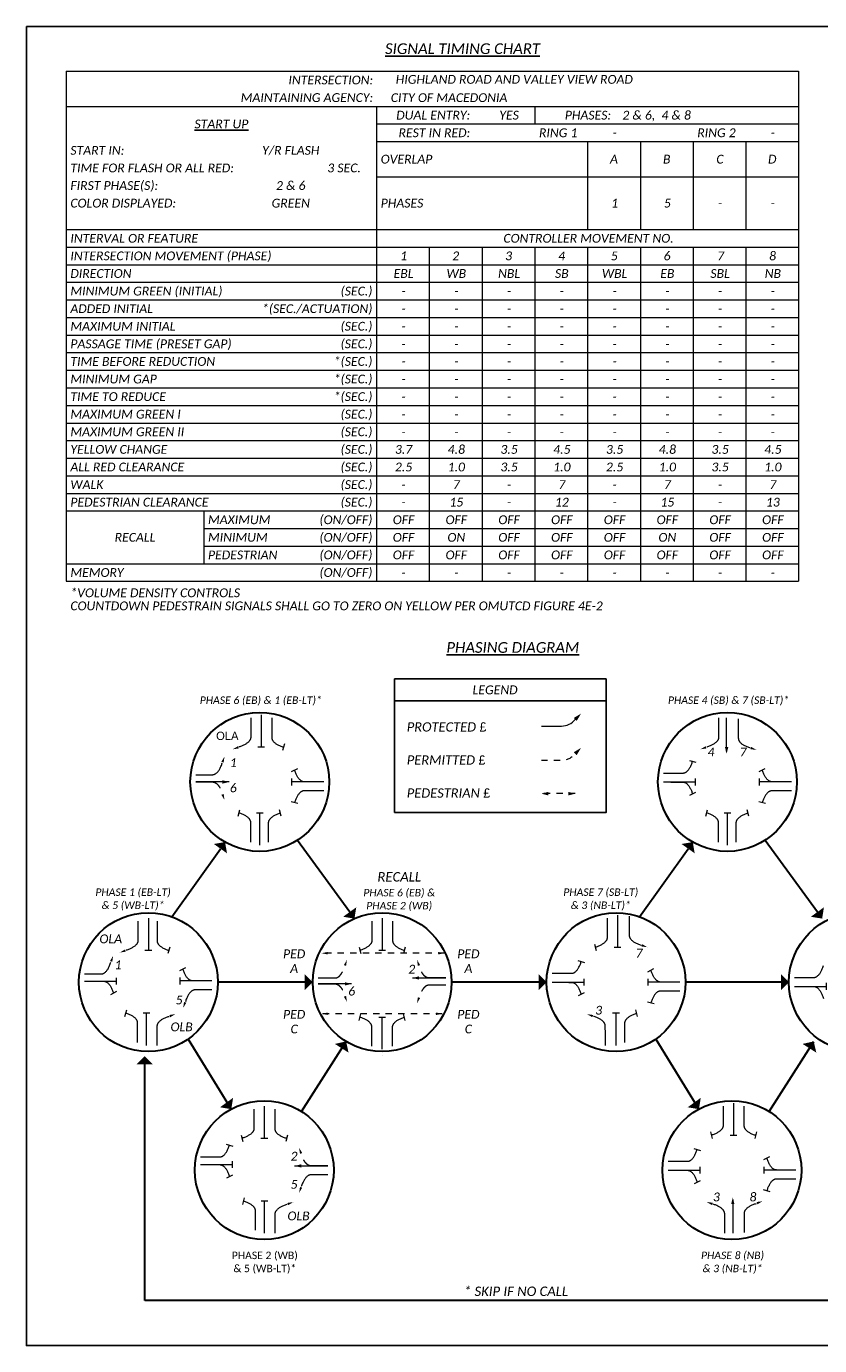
# Model space of a CAD drawing. Header units: feet. Extents: x 2117445.6 to 2117516.1, y 657760.8 to 657781.8.
# Tile 1 of 8: x 2117445.6 to 2117458.2, y 657760.8 to 657781.8. Entities that reach past the tile are written whole.
import ezdxf
from ezdxf.enums import TextEntityAlignment as Align

# ---------------------------------------------------------------- set-up
doc = ezdxf.new("R2010")
doc.units = ezdxf.units.FT
doc.header["$MEASUREMENT"] = 0
doc.linetypes.add('DGN Style 2', pattern=[0.017105, 0.010263, -0.006842])
doc.layers.add('0_Mview', color=7, linetype='Continuous', plot=False)
for name, color, linetype in [('SH_Data', 7, 'Continuous'), ('SH_Text', 7, 'Continuous'), ('ST_Text', 7, 'Continuous')]:
    doc.layers.add(name, color=color, linetype=linetype)
doc.styles.add('Font 31 Normal (0.14)', font='font31.shx', dxfattribs={"height": 0.2})
doc.styles.add('P_Slanted_Normal', font='calibrii.ttf', dxfattribs={"height": 0.14})
doc.styles.add('Slanted Normal (0.14) Font 31', font='font31.shx', dxfattribs={"height": 0.14})
doc.styles.add('Style-font31', font='font31.shx')

# ---------------------------------------------------------------- blocks, each defined once
blk = doc.blocks.new('TERMF_2')
at = {"layer": 'SH_Data', "color": 1, "linetype": 'Continuous', "lineweight": 13, "extrusion": (0, 0, -1)}
blk.add_solid([(0.156, 0.039), (0, 0), (0.156, -0.039)], dxfattribs=at)
blk = doc.blocks.new('*U1184')
at = {"layer": 'SH_Data', "color": 2, "linetype": 'Continuous', "lineweight": 13, "extrusion": (0, 0, -1), "flags": 128}
blk.add_lwpolyline([(-0.096, 0.308), (-0.096, -0.005, 0.227198), (0.006, -0.217)], format="xyb", dxfattribs=at)
at = {"layer": 'SH_Data', "color": 1, "linetype": 'Continuous', "lineweight": 13, "extrusion": (0, 0, -1), "xscale": 0.8222475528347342, "yscale": 0.8222475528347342, "zscale": 0.8222475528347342, "rotation": 314.9229827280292}
blk.add_blockref('TERMF_2', (0.096, -0.308), dxfattribs=at)
blk = doc.blocks.new('TERMF_3')
at = {"layer": 'SH_Data', "color": 1, "linetype": 'Continuous', "lineweight": 13, "extrusion": (0, 0, -1)}
blk.add_solid([(0.156, 0.039), (0, 0), (0.156, -0.039)], dxfattribs=at)
blk = doc.blocks.new('TERMF_4')
at = {"layer": 'SH_Data', "color": 1, "linetype": 'Continuous', "lineweight": 13, "extrusion": (0, 0, -1)}
blk.add_solid([(0.156, 0.039), (0, 0), (0.156, -0.039)], dxfattribs=at)
blk = doc.blocks.new('TERMF_5')
at = {"layer": 'SH_Data', "color": 1, "linetype": 'Continuous', "lineweight": 13, "extrusion": (0, 0, -1)}
blk.add_solid([(0.156, 0.039), (0, 0), (0.156, -0.039)], dxfattribs=at)
blk = doc.blocks.new('TERMF')
at = {"color": 7, "linetype": 'Continuous', "lineweight": 0}
blk.add_solid([(-0.14, -0.028), (-0.14, 0.028), (0, 0)], dxfattribs=at)
blk = doc.blocks.new('STHRU')
at = {"layer": 'SH_Data', "color": 2, "linetype": 'Continuous', "lineweight": 13}
for p, q in [((0.731, -0.077), (0.731, 0.077)), ((0, 0), (0.731, 0))]:
    blk.add_line(p, q, dxfattribs=at)
blk = doc.blocks.new('TERMF_1')
at = {"layer": 'SH_Data', "color": 1, "linetype": 'Continuous', "lineweight": 13, "extrusion": (0, 0, -1)}
blk.add_solid([(0.156, 0.039), (0, 0), (0.156, -0.039)], dxfattribs=at)
blk = doc.blocks.new('*U1183')
at = {"layer": 'SH_Data', "color": 2, "linetype": 'Continuous', "lineweight": 13}
blk.add_line((0.32, 0), (-0.32, 0), dxfattribs=at)
at = {"layer": 'SH_Data', "color": 1, "linetype": 'Continuous', "lineweight": 13, "xscale": 0.8222464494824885, "yscale": 0.8222464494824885, "zscale": 0.8222464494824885, "rotation": 9.12631102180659e-12}
blk.add_blockref('TERMF_1', (0.32, 0), dxfattribs=at)

msp = doc.modelspace()

# ---------------------------------------------------------------- linework, layer by layer
at = {"layer": '0_Mview'}
msp.add_lwpolyline([(2117445.556, 657781.806), (2117476.056, 657781.806), (2117476.056, 657760.806), (2117445.556, 657760.806)], close=True, dxfattribs=at)
at = {"layer": 'SH_Data'}
msp.add_line((2117451.417, 657771.07), (2117454.788, 657771.07), dxfattribs=at)
at = {"layer": 'SH_Data', "color": 2, "linetype": 'Continuous', "lineweight": 13, "extrusion": (0, 0, -1)}
for p, q in [((2117456.705, 657770.268), (2117456.705, 657770.798)), ((2117456.803, 657763.125), (2117456.803, 657762.595))]:
    msp.add_line(p, q, dxfattribs=at)
at = {"layer": 'SH_Data', "color": 2, "linetype": 'Continuous', "lineweight": 13}
for p, q in [((2117449.663, 657770.387), (2117449.635, 657770.282)), ((2117449.778, 657769.947), (2117449.875, 657769.995)), ((2117456.111, 657770.123), (2117456.215, 657770.095)), ((2117457.225, 657769.947), (2117457.321, 657769.995)), ((2117456.21, 657769.612), (2117456.113, 657769.564)), ((2117449.877, 657769.436), (2117449.773, 657769.464)), ((2117457.324, 657769.436), (2117457.219, 657769.464)), ((2117448.928, 657769.233), (2117448.955, 657769.337)), ((2117449.614, 657769.233), (2117449.587, 657769.337)), ((2117456.374, 657769.233), (2117456.402, 657769.337)), ((2117457.06, 657769.233), (2117457.033, 657769.337)), ((2117447.837, 657767.151), (2117447.81, 657767.047)), ((2117450.853, 657767.151), (2117450.881, 657767.047)), ((2117451.588, 657767.151), (2117451.561, 657767.047)), ((2117454.601, 657767.199), (2117454.628, 657767.094)), ((2117454.337, 657766.935), (2117454.442, 657766.907)), ((2117447.999, 657766.779), (2117448.096, 657766.827)), ((2117455.451, 657766.759), (2117455.548, 657766.807)), ((2117446.99, 657766.441), (2117446.894, 657766.393)), ((2117454.436, 657766.424), (2117454.34, 657766.376)), ((2117455.55, 657766.248), (2117455.446, 657766.276)), ((2117447.125, 657766.045), (2117447.153, 657766.149)), ((2117450.853, 657765.983), (2117450.881, 657766.087)), ((2117451.588, 657765.983), (2117451.561, 657766.087)), ((2117455.287, 657766.045), (2117455.26, 657766.149)), ((2117448.976, 657764.159), (2117449.004, 657764.055)), ((2117449.711, 657764.159), (2117449.684, 657764.055)), ((2117456.447, 657764.207), (2117456.474, 657764.103)), ((2117457.182, 657764.207), (2117457.154, 657764.103)), ((2117448.737, 657764.012), (2117448.841, 657763.984)), ((2117456.184, 657763.943), (2117456.288, 657763.915)), ((2117457.298, 657763.767), (2117457.394, 657763.815)), ((2117448.836, 657763.522), (2117448.74, 657763.474)), ((2117456.283, 657763.432), (2117456.186, 657763.384)), ((2117457.396, 657763.257), (2117457.292, 657763.284)), ((2117449.003, 657763.053), (2117449.03, 657763.157))]:
    msp.add_line(p, q, dxfattribs=at)
at = {"layer": 'SH_Data', "color": 2, "linetype": 'DGN Style 2', "lineweight": 13, "ltscale": 5}
for p, q in [((2117454.295, 657769.593), (2117453.755, 657769.593)), ((2117452.211, 657767.053), (2117450.255, 657767.053)), ((2117452.176, 657766.089), (2117450.255, 657766.089))]:
    msp.add_line(p, q, dxfattribs=at)
at = {"layer": 'SH_Data', "color": 6, "linetype": 'Continuous', "lineweight": 30}
for p, q in [((2117449.874, 657768.854), (2117450.704, 657767.709)), ((2117457.32, 657768.854), (2117458.15, 657767.709)), ((2117447.871, 657767.631), (2117448.645, 657768.717)), ((2117455.317, 657767.631), (2117456.091, 657768.717)), ((2117448.129, 657765.685), (2117448.818, 657764.571)), ((2117449.937, 657764.531), (2117450.645, 657765.648)), ((2117455.575, 657765.685), (2117456.264, 657764.571)), ((2117457.383, 657764.531), (2117458.092, 657765.648))]:
    msp.add_line(p, q, dxfattribs=at)
at = {"layer": 'SH_Data', "color": 97, "linetype": 'Continuous', "lineweight": 30}
for p, q in [((2117449.987, 657766.592), (2117448.602, 657766.592)), ((2117453.71, 657766.592), (2117452.325, 657766.592)), ((2117457.568, 657766.592), (2117456.049, 657766.592)), ((2117457.434, 657766.592), (2117456.049, 657766.592))]:
    msp.add_line(p, q, dxfattribs=at)
at = {"layer": 'SH_Data', "color": 97, "lineweight": 30}
for p, q in [((2117458.176, 657765.685), (2117458.176, 657765.685)), ((2117447.498, 657765.487), (2117447.498, 657765.487)), ((2117451.221, 657765.427), (2117451.221, 657765.427))]:
    msp.add_line(p, q, dxfattribs=at)
at = {"layer": 'SH_Data', "color": 6, "lineweight": 30}
for p, q in [((2117447.439, 657761.523), (2117447.439, 657765.285)), ((2117453.342, 657761.523), (2117447.439, 657761.523)), ((2117458.836, 657761.523), (2117453.342, 657761.523))]:
    msp.add_line(p, q, dxfattribs=at)
at = {"layer": 'SH_Data', "flags": 128}
msp.add_lwpolyline([(2117454.788, 657771.42), (2117451.417, 657771.42), (2117451.417, 657769.293), (2117454.788, 657769.293), (2117454.788, 657771.42)], close=True, dxfattribs=at)
at = {"layer": 'SH_Data', "color": 2, "linetype": 'DGN Style 2', "lineweight": 13, "ltscale": 5, "flags": 128}
msp.add_lwpolyline([(2117453.755, 657770.125), (2117454.077, 657770.125, 0.227198), (2117454.294, 657770.23)], format="xyb", dxfattribs=at)
at = {"layer": 'SH_Data', "color": 61, "linetype": 'Continuous', "lineweight": 30}
for centre in [(2117449.271, 657769.779), (2117456.717, 657769.779), (2117447.498, 657766.592), (2117451.221, 657766.592), (2117454.944, 657766.592), (2117458.801, 657766.592), (2117449.344, 657763.6), (2117456.79, 657763.6)]:
    msp.add_circle(centre, 1.105, dxfattribs=at)
at = {"layer": 'SH_Data', "color": 2, "linetype": 'Continuous', "lineweight": 13}
for points in [[(2117449.129, 657770.798), (2117449.128, 657770.618), (2117449.127, 657770.488), (2117449.126, 657770.393), (2117448.938, 657770.336)], [(2117449.461, 657770.798), (2117449.461, 657770.618), (2117449.461, 657770.488), (2117449.461, 657770.393), (2117449.649, 657770.334)], [(2117456.576, 657770.798), (2117456.576, 657770.618), (2117456.576, 657770.488), (2117456.576, 657770.393), (2117456.388, 657770.334)], [(2117456.889, 657770.785), (2117456.89, 657770.605), (2117456.891, 657770.475), (2117456.892, 657770.38), (2117457.08, 657770.323)], [(2117448.253, 657769.895), (2117448.392, 657769.895), (2117448.522, 657769.895), (2117448.616, 657769.895), (2117448.675, 657770.083)], [(2117455.699, 657769.921), (2117455.88, 657769.921), (2117456.01, 657769.921), (2117456.104, 657769.921), (2117456.163, 657770.109)], [(2117450.289, 657769.779), (2117450.108, 657769.781), (2117449.978, 657769.782), (2117449.884, 657769.782), (2117449.827, 657769.971)], [(2117455.699, 657769.779), (2117455.88, 657769.778), (2117456.01, 657769.777), (2117456.104, 657769.776), (2117456.162, 657769.588)], [(2117457.735, 657769.779), (2117457.555, 657769.781), (2117457.425, 657769.782), (2117457.331, 657769.782), (2117457.273, 657769.971)], [(2117450.289, 657769.638), (2117450.108, 657769.638), (2117449.978, 657769.638), (2117449.884, 657769.638), (2117449.825, 657769.45)], [(2117457.735, 657769.638), (2117457.555, 657769.638), (2117457.425, 657769.638), (2117457.331, 657769.638), (2117457.272, 657769.45)], [(2117449.129, 657768.822), (2117449.129, 657769.002), (2117449.129, 657769.132), (2117449.129, 657769.226), (2117448.941, 657769.285)], [(2117449.413, 657768.822), (2117449.413, 657769.002), (2117449.413, 657769.132), (2117449.413, 657769.226), (2117449.6, 657769.285)], [(2117456.576, 657768.822), (2117456.576, 657769.002), (2117456.576, 657769.132), (2117456.576, 657769.226), (2117456.388, 657769.285)], [(2117456.859, 657768.822), (2117456.859, 657769.002), (2117456.859, 657769.132), (2117456.859, 657769.226), (2117457.047, 657769.285)], [(2117447.331, 657767.562), (2117447.331, 657767.382), (2117447.331, 657767.252), (2117447.331, 657767.158), (2117447.144, 657767.099)], [(2117447.636, 657767.562), (2117447.636, 657767.382), (2117447.636, 657767.252), (2117447.636, 657767.158), (2117447.824, 657767.099)], [(2117451.055, 657767.562), (2117451.055, 657767.382), (2117451.055, 657767.252), (2117451.055, 657767.158), (2117450.867, 657767.099)], [(2117451.387, 657767.562), (2117451.387, 657767.382), (2117451.387, 657767.252), (2117451.387, 657767.158), (2117451.575, 657767.099)], [(2117454.802, 657767.61), (2117454.802, 657767.43), (2117454.802, 657767.3), (2117454.802, 657767.206), (2117454.614, 657767.147)], [(2117455.152, 657767.645), (2117455.153, 657767.464), (2117455.154, 657767.335), (2117455.155, 657767.24), (2117455.343, 657767.183)], [(2117446.48, 657766.724), (2117446.619, 657766.724), (2117446.749, 657766.724), (2117446.843, 657766.724), (2117446.902, 657766.912)], [(2117453.926, 657766.733), (2117454.106, 657766.733), (2117454.236, 657766.733), (2117454.331, 657766.733), (2117454.39, 657766.921)], [(2117457.783, 657766.667), (2117457.964, 657766.667), (2117458.094, 657766.667), (2117458.188, 657766.667), (2117458.247, 657766.855)], [(2117448.51, 657766.611), (2117448.329, 657766.613), (2117448.199, 657766.614), (2117448.105, 657766.614), (2117448.047, 657766.803)], [(2117455.962, 657766.592), (2117455.781, 657766.593), (2117455.651, 657766.594), (2117455.557, 657766.595), (2117455.5, 657766.783)], [(2117446.48, 657766.608), (2117446.66, 657766.607), (2117446.79, 657766.606), (2117446.884, 657766.605), (2117446.942, 657766.417)], [(2117448.51, 657766.469), (2117448.37, 657766.469), (2117448.241, 657766.469), (2117448.146, 657766.469), (2117448.087, 657766.281)], [(2117453.926, 657766.592), (2117454.106, 657766.59), (2117454.236, 657766.589), (2117454.331, 657766.589), (2117454.388, 657766.4)], [(2117455.962, 657766.45), (2117455.781, 657766.45), (2117455.651, 657766.45), (2117455.557, 657766.45), (2117455.498, 657766.262)], [(2117457.783, 657766.525), (2117457.964, 657766.524), (2117458.094, 657766.523), (2117458.188, 657766.523), (2117458.245, 657766.334)], [(2117447.327, 657765.634), (2117447.327, 657765.814), (2117447.327, 657765.944), (2117447.327, 657766.038), (2117447.139, 657766.097)], [(2117447.637, 657765.586), (2117447.639, 657765.766), (2117447.64, 657765.896), (2117447.64, 657765.991), (2117447.829, 657766.048)], [(2117451.055, 657765.571), (2117451.055, 657765.752), (2117451.055, 657765.881), (2117451.055, 657765.976), (2117450.867, 657766.035)], [(2117451.387, 657765.571), (2117451.387, 657765.752), (2117451.387, 657765.881), (2117451.387, 657765.976), (2117451.575, 657766.035)], [(2117454.775, 657765.586), (2117454.774, 657765.766), (2117454.773, 657765.896), (2117454.772, 657765.991), (2117454.584, 657766.048)], [(2117455.086, 657765.634), (2117455.086, 657765.814), (2117455.086, 657765.944), (2117455.086, 657766.038), (2117455.273, 657766.097)], [(2117449.178, 657764.57), (2117449.178, 657764.39), (2117449.178, 657764.26), (2117449.178, 657764.166), (2117448.99, 657764.107)], [(2117449.51, 657764.57), (2117449.51, 657764.39), (2117449.51, 657764.26), (2117449.51, 657764.166), (2117449.698, 657764.107)], [(2117456.648, 657764.618), (2117456.648, 657764.438), (2117456.648, 657764.308), (2117456.648, 657764.214), (2117456.46, 657764.155)], [(2117456.98, 657764.618), (2117456.98, 657764.438), (2117456.98, 657764.308), (2117456.98, 657764.214), (2117457.168, 657764.155)], [(2117448.326, 657763.81), (2117448.506, 657763.81), (2117448.636, 657763.81), (2117448.73, 657763.81), (2117448.789, 657763.998)], [(2117455.772, 657763.741), (2117455.953, 657763.741), (2117456.082, 657763.741), (2117456.177, 657763.741), (2117456.236, 657763.929)], [(2117448.326, 657763.69), (2117448.506, 657763.688), (2117448.636, 657763.687), (2117448.73, 657763.687), (2117448.788, 657763.498)], [(2117457.808, 657763.6), (2117457.627, 657763.601), (2117457.498, 657763.602), (2117457.403, 657763.603), (2117457.346, 657763.791)], [(2117450.356, 657763.525), (2117450.217, 657763.525), (2117450.087, 657763.525), (2117449.993, 657763.525), (2117449.933, 657763.337)], [(2117455.772, 657763.6), (2117455.953, 657763.598), (2117456.082, 657763.597), (2117456.177, 657763.597), (2117456.234, 657763.408)], [(2117457.808, 657763.458), (2117457.627, 657763.458), (2117457.498, 657763.458), (2117457.403, 657763.458), (2117457.344, 657763.27)], [(2117449.204, 657762.642), (2117449.204, 657762.822), (2117449.204, 657762.952), (2117449.204, 657763.046), (2117449.016, 657763.105)], [(2117449.515, 657762.594), (2117449.516, 657762.775), (2117449.517, 657762.904), (2117449.518, 657762.999), (2117449.706, 657763.056)], [(2117456.674, 657762.595), (2117456.674, 657762.775), (2117456.674, 657762.905), (2117456.674, 657763), (2117456.486, 657763.059)], [(2117456.987, 657762.608), (2117456.988, 657762.788), (2117456.989, 657762.918), (2117456.99, 657763.013), (2117457.178, 657763.07)]]:
    msp.add_rational_spline(points, [1, 1, 1, 0.901829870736, 1], degree=2, knots=[0, 0, 0, 0.5, 0.5, 1, 1, 1], dxfattribs=at)
at = {"layer": 'SH_Data', "color": 2, "linetype": 'DGN Style 2', "lineweight": 13, "ltscale": 0.1}
for points in [[(2117448.253, 657769.779), (2117448.392, 657769.779), (2117448.522, 657769.779), (2117448.616, 657769.779), (2117448.675, 657769.592)], [(2117452.233, 657766.659), (2117452.094, 657766.659), (2117451.964, 657766.659), (2117451.87, 657766.659), (2117451.811, 657766.847)], [(2117450.203, 657766.565), (2117450.342, 657766.565), (2117450.472, 657766.565), (2117450.566, 657766.565), (2117450.625, 657766.377)], [(2117450.356, 657763.667), (2117450.217, 657763.667), (2117450.087, 657763.667), (2117449.993, 657763.667), (2117449.933, 657763.855)]]:
    msp.add_rational_spline(points, [1, 1, 1, 0.901829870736, 1], degree=2, knots=[0, 0, 0, 0.5, 0.5, 1, 1, 1], dxfattribs=at)
at = {"layer": 'SH_Data', "color": 2, "linetype": 'DGN Style 2', "lineweight": 13, "ltscale": 5}
for points in [[(2117450.203, 657766.659), (2117450.342, 657766.659), (2117450.472, 657766.659), (2117450.566, 657766.659), (2117450.625, 657766.847)], [(2117452.233, 657766.544), (2117452.094, 657766.544), (2117451.964, 657766.544), (2117451.87, 657766.544), (2117451.811, 657766.357)]]:
    msp.add_rational_spline(points, [1, 1, 1, 0.901829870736, 1], degree=2, knots=[0, 0, 0, 0.5, 0.5, 1, 1, 1], dxfattribs=at)
at = {"layer": 'SH_Data', "extrusion": (0, 0, -1)}
for points in [[(-2117448.719, 657768.822), (-2117448.54, 657768.792), (-2117448.75, 657768.643)], [(-2117456.166, 657768.822), (-2117455.986, 657768.792), (-2117456.196, 657768.643)], [(-2117450.779, 657767.604), (-2117450.808, 657767.784), (-2117450.599, 657767.633)], [(-2117458.226, 657767.604), (-2117458.254, 657767.784), (-2117458.046, 657767.633)], [(-2117450.116, 657766.592), (-2117449.987, 657766.72), (-2117449.987, 657766.463)], [(-2117453.839, 657766.592), (-2117453.71, 657766.72), (-2117453.71, 657766.463)], [(-2117457.696, 657766.592), (-2117457.568, 657766.72), (-2117457.568, 657766.463)], [(-2117450.646, 657765.649), (-2117450.468, 657765.609), (-2117450.685, 657765.471)], [(-2117458.092, 657765.649), (-2117457.914, 657765.609), (-2117458.132, 657765.471)], [(-2117448.818, 657764.571), (-2117448.847, 657764.751), (-2117448.638, 657764.6)], [(-2117456.264, 657764.571), (-2117456.293, 657764.751), (-2117456.084, 657764.6)]]:
    msp.add_solid(points, dxfattribs=at)
at = {"layer": 'SH_Data'}
msp.add_solid([(2117447.439, 657765.414), (2117447.31, 657765.285), (2117447.568, 657765.285)], dxfattribs=at)
at = {"layer": 'ST_Text', "linetype": 'Continuous', "lineweight": 0}
for p, q in [((2117446.19, 657781.093), (2117457.851, 657781.093)), ((2117446.19, 657781.093), (2117446.19, 657772.973)), ((2117457.851, 657781.093), (2117457.851, 657772.973)), ((2117446.19, 657780.533), (2117457.851, 657780.533)), ((2117451.131, 657780.533), (2117451.131, 657772.973)), ((2117453.651, 657780.533), (2117453.651, 657780.253)), ((2117451.131, 657780.253), (2117457.851, 657780.253)), ((2117451.131, 657779.973), (2117457.851, 657779.973)), ((2117454.491, 657779.973), (2117454.491, 657778.573)), ((2117455.331, 657779.973), (2117455.331, 657778.573)), ((2117456.171, 657779.973), (2117456.171, 657778.573)), ((2117457.011, 657779.973), (2117457.011, 657778.573)), ((2117451.131, 657779.413), (2117457.851, 657779.413)), ((2117446.19, 657778.573), (2117457.851, 657778.573)), ((2117446.19, 657778.293), (2117457.851, 657778.293)), ((2117451.971, 657778.293), (2117451.971, 657772.973)), ((2117452.811, 657778.293), (2117452.811, 657772.973)), ((2117453.651, 657778.293), (2117453.651, 657772.973)), ((2117454.491, 657778.293), (2117454.491, 657772.973)), ((2117455.331, 657778.293), (2117455.331, 657772.973)), ((2117456.171, 657778.293), (2117456.171, 657772.973)), ((2117457.011, 657778.293), (2117457.011, 657772.973)), ((2117446.19, 657778.013), (2117457.851, 657778.013)), ((2117446.19, 657777.733), (2117457.851, 657777.733)), ((2117446.19, 657777.453), (2117457.851, 657777.453)), ((2117446.19, 657777.173), (2117457.851, 657777.173)), ((2117446.19, 657776.893), (2117457.851, 657776.893)), ((2117446.19, 657776.613), (2117457.851, 657776.613)), ((2117446.19, 657776.333), (2117457.851, 657776.333)), ((2117446.19, 657776.053), (2117457.851, 657776.053)), ((2117446.19, 657775.773), (2117457.851, 657775.773)), ((2117446.19, 657775.493), (2117457.851, 657775.493)), ((2117446.19, 657775.213), (2117457.851, 657775.213)), ((2117446.19, 657774.933), (2117457.851, 657774.933)), ((2117446.19, 657774.653), (2117457.851, 657774.653)), ((2117446.19, 657774.373), (2117457.851, 657774.373)), ((2117446.19, 657774.093), (2117457.851, 657774.093)), ((2117448.381, 657774.093), (2117448.381, 657773.253)), ((2117448.381, 657773.813), (2117457.851, 657773.813)), ((2117448.381, 657773.533), (2117457.851, 657773.533)), ((2117446.19, 657773.253), (2117457.851, 657773.253)), ((2117446.19, 657772.973), (2117457.851, 657772.973))]:
    msp.add_line(p, q, dxfattribs=at)

# ---------------------------------------------------------------- block references
at = {"layer": 'SH_Data', "color": 2, "linetype": 'Continuous', "lineweight": 13, "extrusion": (0, 0, -1)}
for name, p, xscale, yscale, zscale, rotation in [('STHRU', (-2117449.295, 657770.846), -0.6983884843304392, 0.6983884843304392, 0.6983884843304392, 90), ('*U1184', (-2117454.071, 657770.768), 1.026001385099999, 1.026001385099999, 1.026001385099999, 269.9870676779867), ('STHRU', (-2117450.289, 657769.779), -0.6983884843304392, 0.6983884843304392, 0.6983884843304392, 180), ('STHRU', (-2117457.735, 657769.779), -0.6983884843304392, 0.6983884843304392, 0.6983884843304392, 180), ('STHRU', (-2117449.271, 657768.774), -0.6983884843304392, 0.6983884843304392, 0.6983884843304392, 270), ('STHRU', (-2117456.717, 657768.774), -0.6983884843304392, 0.6983884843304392, 0.6983884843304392, 270), ('STHRU', (-2117447.498, 657767.61), -0.6983884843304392, 0.6983884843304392, 0.6983884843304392, 90), ('STHRU', (-2117451.221, 657767.61), -0.6983884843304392, 0.6983884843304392, 0.6983884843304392, 90), ('STHRU', (-2117454.968, 657767.658), -0.6983884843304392, 0.6983884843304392, 0.6983884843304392, 90), ('STHRU', (-2117448.51, 657766.611), -0.6983884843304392, 0.6983884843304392, 0.6983884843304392, 180), ('STHRU', (-2117455.962, 657766.592), -0.6983884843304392, 0.6983884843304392, 0.6983884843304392, 180), ('STHRU', (-2117447.468, 657765.586), -0.6983884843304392, 0.6983884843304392, 0.6983884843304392, 270), ('STHRU', (-2117451.221, 657765.523), 0.6983884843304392, 0.6983884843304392, 0.6983884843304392, 90.00000000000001), ('STHRU', (-2117454.944, 657765.586), -0.6983884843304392, 0.6983884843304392, 0.6983884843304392, 270), ('STHRU', (-2117449.344, 657764.618), -0.6983884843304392, 0.6983884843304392, 0.6983884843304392, 90), ('STHRU', (-2117456.814, 657764.666), -0.6983884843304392, 0.6983884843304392, 0.6983884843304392, 90), ('STHRU', (-2117457.808, 657763.6), -0.6983884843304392, 0.6983884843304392, 0.6983884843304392, 180), ('STHRU', (-2117449.346, 657762.594), -0.6983884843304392, 0.6983884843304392, 0.6983884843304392, 270)]:
    msp.add_blockref(name, p, dxfattribs=dict(at, xscale=xscale, yscale=yscale, zscale=zscale, rotation=rotation))
at = {"layer": 'SH_Data', "color": 1, "linetype": 'Continuous', "lineweight": 13}
for name, p, xscale, yscale, zscale, rotation in [('TERMF', (2117448.841, 657770.299), -0.6812279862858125, 0.6812279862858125, 0.6812279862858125, 19.5046939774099), ('TERMF_3', (2117454.387, 657770.322), 0.8436271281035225, 0.8436271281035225, 0.8436271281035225, 44.92298272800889), ('TERMF', (2117456.288, 657770.299), -0.6812279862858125, 0.6812279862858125, 0.6812279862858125, 19.5046939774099), ('TERMF', (2117457.18, 657770.288), 0.6812279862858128, 0.6812279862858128, 0.6812279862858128, 340.9138211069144), ('TERMF', (2117448.71, 657770.183), 0.6812279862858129, 0.6812279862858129, 0.6812279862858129, 70.49530602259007), ('TERMF', (2117448.71, 657769.491), -0.6812279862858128, 0.6812279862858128, 0.6812279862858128, 109.5046939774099), ('TERMF', (2117447.043, 657767.064), -0.6812279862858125, 0.6812279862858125, 0.6812279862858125, 19.5046939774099), ('TERMF', (2117455.443, 657767.148), 0.6812279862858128, 0.6812279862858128, 0.6812279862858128, 340.9138211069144), ('TERMF', (2117446.937, 657767.012), 0.6812279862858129, 0.6812279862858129, 0.6812279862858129, 70.49530602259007), ('TERMF', (2117450.66, 657766.947), 0.6812279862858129, 0.6812279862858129, 0.6812279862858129, 70.49530602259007), ('TERMF', (2117451.775, 657766.947), -0.6812279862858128, 0.6812279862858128, 0.6812279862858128, 289.5046939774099), ('TERMF', (2117448.052, 657766.181), 0.6812279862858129, 0.6812279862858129, 0.6812279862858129, 250.4953060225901), ('TERMF', (2117450.66, 657766.277), -0.6812279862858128, 0.6812279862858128, 0.6812279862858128, 109.5046939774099), ('TERMF', (2117451.775, 657766.256), 0.6812279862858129, 0.6812279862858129, 0.6812279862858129, 250.4953060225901), ('TERMF', (2117447.929, 657766.083), -0.6812279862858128, 0.6812279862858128, 0.6812279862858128, 199.0861788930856), ('TERMF', (2117454.483, 657766.083), 0.6812279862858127, 0.6812279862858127, 0.6812279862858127, 160.9138211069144), ('TERMF', (2117449.898, 657763.955), -0.6812279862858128, 0.6812279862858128, 0.6812279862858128, 289.5046939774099), ('TERMF', (2117449.898, 657763.237), 0.6812279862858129, 0.6812279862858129, 0.6812279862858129, 250.4953060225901), ('TERMF', (2117449.806, 657763.091), -0.6812279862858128, 0.6812279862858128, 0.6812279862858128, 199.0861788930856), ('TERMF', (2117456.386, 657763.094), 0.6812279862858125, 0.6812279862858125, 0.6812279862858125, 160.4953060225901), ('TERMF', (2117457.278, 657763.105), -0.6812279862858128, 0.6812279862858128, 0.6812279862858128, 199.0861788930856)]:
    msp.add_blockref(name, p, dxfattribs=dict(at, xscale=xscale, yscale=yscale, zscale=zscale, rotation=rotation))
at = {"layer": 'SH_Data', "color": 1, "linetype": 'Continuous', "lineweight": 13, "extrusion": (0, 0, -1)}
for name, p, xscale, yscale, zscale, rotation in [('TERMF_1', (-2117456.705, 657770.227), 0.6812270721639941, 0.6812270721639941, 0.6812270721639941, 270), ('*U1183', (-2117448.518, 657769.779), 0.8284949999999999, 0.8284949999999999, 0.8284949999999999, 180), ('*U1183', (-2117450.468, 657766.565), 0.8284949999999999, 0.8284949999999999, 0.8284949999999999, 180), ('TERMF_1', (-2117456.803, 657763.166), -0.6812270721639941, 0.6812270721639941, 0.6812270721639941, 270)]:
    msp.add_blockref(name, p, dxfattribs=dict(at, xscale=xscale, yscale=yscale, zscale=zscale, rotation=rotation))
at = {"layer": 'SH_Data', "color": 2, "linetype": 'Continuous', "lineweight": 13, "extrusion": (0, 0, -1), "xscale": -0.6983884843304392, "yscale": 0.6983884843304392, "zscale": 0.6983884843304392}
for p in [(-2117455.699, 657769.779), (-2117446.48, 657766.608), (-2117453.926, 657766.592), (-2117457.783, 657766.525), (-2117448.326, 657763.69), (-2117455.772, 657763.6)]:
    msp.add_blockref('STHRU', p, dxfattribs=at)
at = {"layer": 'SH_Data', "color": 1, "linetype": 'Continuous', "lineweight": 13, "extrusion": (0, 0, -1)}
for name, p, xscale, yscale, zscale in [('TERMF_5', (-2117453.755, 657769.593), 0.7030216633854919, 0.7030216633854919, 0.7030216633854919), ('TERMF', (-2117450.255, 657767.053), 0.7030216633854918, 0.7030216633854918, 0.7030216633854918), ('*U1183', (-2117451.968, 657766.659), 0.8284949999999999, 0.8284949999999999, 0.8284949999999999), ('TERMF', (-2117450.255, 657766.089), 0.7030216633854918, 0.7030216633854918, 0.7030216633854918), ('*U1183', (-2117450.091, 657763.667), 0.8284949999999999, 0.8284949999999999, 0.8284949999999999)]:
    msp.add_blockref(name, p, dxfattribs=dict(at, xscale=xscale, yscale=yscale, zscale=zscale))
at = {"layer": 'SH_Data', "color": 1, "linetype": 'Continuous', "lineweight": 13}
for name, p, xscale, yscale, zscale in [('TERMF_4', (2117454.295, 657769.593), 0.7030216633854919, 0.7030216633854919, 0.7030216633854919), ('TERMF', (2117452.211, 657767.053), 0.7030216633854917, 0.7030216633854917, 0.7030216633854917), ('TERMF', (2117452.176, 657766.089), 0.7030216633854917, 0.7030216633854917, 0.7030216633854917)]:
    msp.add_blockref(name, p, dxfattribs=dict(at, xscale=xscale, yscale=yscale, zscale=zscale))

# ---------------------------------------------------------------- texts
at = {"layer": 'SH_Text', "linetype": 'Continuous', "lineweight": 13}
for s, height, style, p in [('HIGHLAND ROAD AND VALLEY VIEW ROAD', 0.14, 'P_Slanted_Normal', (2117453.324, 657780.963)), ('CITY OF MACEDONIA', 0.14, 'P_Slanted_Normal', (2117452.286, 657780.672)), ('OLA', 0.133, 'Slanted Normal (0.14) Font 31', (2117448.755, 657770.513)), ('OLA', 0.14, 'P_Slanted_Normal', (2117446.899, 657767.281)), ('OLB', 0.14, 'P_Slanted_Normal', (2117448.027, 657765.88)), ('OLB', 0.14, 'P_Slanted_Normal', (2117449.889, 657762.871))]:
    msp.add_text(s, height=height, dxfattribs=dict(at, style=style)).set_placement(p, align=Align.MIDDLE_CENTER)
at = {"layer": 'SH_Text'}
for s, insert, char_height, width, attachment_point, style in [('{\\fCalibri|b0|i1|c0|p34;\\LSIGNAL TIMING CHART}', (2117452.5, 657781.537), 0.17, 2.74296, 2, 'Font 31 Normal (0.14)'), ('{\\fCalibri|b0|i1|c0|p39;\\LPHASING DIAGRAM}', (2117453.3, 657772.005), 0.17, 2.22498, 2, 'Style-font31'), ('{\\fCalibri|b0|i1|c0|p39;LEGEND}', (2117453.018, 657771.315), 0.14, 0.72807, 2, 'Font 31 Normal (0.14)'), ('{\\fCalibri|b0|i1|c0|p39;PROTECTED} £', (2117451.612, 657770.729), 0.14737, 1.45755, 1, 'Font 31 Normal (0.14)'), ('{\\fCalibri|b0|i1|c0|p39;PERMITTED} £', (2117451.612, 657770.202), 0.14737, 1.39407, 1, 'Font 31 Normal (0.14)'), ('4', (2117456.456, 657770.325), 0.14, 0.07441, 2, 'P_Slanted_Normal'), ('7', (2117456.966, 657770.325), 0.14, 0.07441, 2, 'P_Slanted_Normal'), ('1', (2117448.849, 657770.156), 0.14, 0.07441, 2, 'P_Slanted_Normal'), ('6', (2117448.849, 657769.755), 0.14, 0.07441, 2, 'P_Slanted_Normal'), ('{\\fCalibri|b0|i1|c0|p39;PEDESTRIAN} £', (2117451.612, 657769.676), 0.14737, 1.50809, 1, 'Font 31 Normal (0.14)'), ('PED A', (2117449.819, 657767.113), 0.14, 0.027, 2, 'P_Slanted_Normal'), ('PED A', (2117452.593, 657767.113), 0.14, 0.027, 2, 'P_Slanted_Normal'), ('7', (2117455.31, 657767.123), 0.14, 0.07441, 2, 'P_Slanted_Normal'), ('1', (2117447.014, 657766.937), 0.14, 0.07441, 2, 'P_Slanted_Normal'), ('2', (2117451.692, 657766.869), 0.14, 0.07441, 2, 'P_Slanted_Normal'), ('6', (2117450.735, 657766.52), 0.14, 0.07441, 2, 'P_Slanted_Normal'), ('5', (2117447.987, 657766.379), 0.14, 0.07441, 2, 'P_Slanted_Normal'), ('3', (2117454.667, 657766.215), 0.14, 0.07441, 2, 'P_Slanted_Normal'), ('PED C', (2117449.819, 657766.15), 0.14, 0.027, 2, 'P_Slanted_Normal'), ('PED C', (2117452.593, 657766.15), 0.14, 0.027, 2, 'P_Slanted_Normal'), ('2', (2117449.818, 657763.892), 0.14, 0.07441, 2, 'P_Slanted_Normal'), ('5', (2117449.818, 657763.444), 0.14, 0.07441, 2, 'P_Slanted_Normal'), ('3', (2117456.541, 657763.243), 0.14, 0.07441, 2, 'P_Slanted_Normal'), ('8', (2117457.124, 657763.243), 0.14, 0.07441, 2, 'P_Slanted_Normal')]:
    msp.add_mtext(s, dxfattribs=dict(at, insert=insert, char_height=char_height, width=width, attachment_point=attachment_point, style=style))
at = {"layer": 'SH_Text', "linetype": 'Continuous', "lineweight": 13, "attachment_point": 5, "line_spacing_factor": 1.05, "style": 'Slanted Normal (0.14) Font 31'}
for s, insert, char_height in [('\\P{\\fCalibri|b0|i1|c0|p39;PHASE 6 (EB) & 1 (EB-LT)*}', (2117449.288, 657771.172), 0.119), ('\\P{\\fCalibri|b0|i1|c0|p39;PHASE 4 (SB) & 7 (SB-LT)*}', (2117456.735, 657771.172), 0.119), ('{\\fCalibri|b0|i1|c0|p39;RECALL}', (2117451.492, 657768.268), 0.15), ('{\\fCalibri|b0|i1|c0|p39;PHASE 1 (EB-LT)\\P& 5 (WB-LT)*}', (2117447.254, 657767.908), 0.119), ('{\\fCalibri|b0|i1|c0|p39;PHASE 6 (EB) &\\PPHASE 2 (WB)}', (2117451.492, 657767.9), 0.119), ('{\\fCalibri|b0|i1|c0|p39;PHASE 7 (SB-LT)\\P& 3 (NB-LT)*}', (2117454.701, 657767.908), 0.119), ('{\\fCalibri|b0|i0|c0|p39;PHASE 2 (WB)\\P& 5 (WB-LT)*}', (2117449.352, 657762.126), 0.119), ('{\\fCalibri|b0|i1|c0|p39;PHASE 8 (NB)\\P& 3 (NB-LT)*}', (2117456.799, 657762.126), 0.119), ('{\\fCalibri|b0|i0|c0|p39;\\P\\pxi-1.46825,l2.46825,t2.46825;\\fCalibri|b0|i1|c0|p39;*^ISKIP IF NO CALL}', (2117453.276, 657761.802), 0.15)]:
    msp.add_mtext(s, dxfattribs=dict(at, insert=insert, char_height=char_height))
at = {"layer": 'ST_Text', "style": 'P_Slanted_Normal'}
for s, p in [('INTERSECTION:', (2117451.077, 657780.953)), ('MAINTAINING AGENCY:', (2117451.077, 657780.673)), ('DUAL ENTRY: ', (2117452.672, 657780.393)), ('REST IN RED: ', (2117452.672, 657780.113)), ('(SEC.)', (2117451.065, 657777.593)), ('*(SEC./ACTUATION)', (2117451.065, 657777.313)), ('(SEC.)', (2117451.065, 657777.033)), ('(SEC.)', (2117451.065, 657776.753)), ('*(SEC.)', (2117451.065, 657776.473)), ('*(SEC.)', (2117451.065, 657776.193)), ('*(SEC.)', (2117451.065, 657775.913)), ('(SEC.)', (2117451.065, 657775.633)), ('(SEC.)', (2117451.065, 657775.353)), ('(SEC.)', (2117451.065, 657775.073)), ('(SEC.)', (2117451.065, 657774.793)), ('(SEC.)', (2117451.065, 657774.513)), ('(SEC.)', (2117451.065, 657774.233)), ('(ON/OFF)', (2117451.065, 657773.953)), ('(ON/OFF)', (2117451.065, 657773.673)), ('(ON/OFF)', (2117451.065, 657773.393)), ('(ON/OFF)', (2117451.065, 657773.113))]:
    msp.add_text(s, height=0.14, dxfattribs=at).set_placement(p, align=Align.MIDDLE_RIGHT)
for s, p in [('%%uSTART UP%%U', (2117448.661, 657780.253)), ('YES', (2117453.241, 657780.393)), ('PHASES:', (2117454.497, 657780.393)), ('-', (2117454.921, 657780.113)), ('-', (2117457.441, 657780.113)), ('Y/R FLASH', (2117449.765, 657779.833)), ('A', (2117454.911, 657779.693)), ('B', (2117455.751, 657779.693)), ('C', (2117456.598, 657779.693)), ('D', (2117457.431, 657779.693)), ('3 SEC.', (2117450.614, 657779.553)), ('2 & 6', (2117449.765, 657779.273)), ('GREEN', (2117449.765, 657778.993)), ('1', (2117454.921, 657778.993)), ('5', (2117455.761, 657778.993)), ('-', (2117456.601, 657778.993)), ('-', (2117457.441, 657778.993)), ('CONTROLLER MOVEMENT NO.', (2117454.506, 657778.433)), ('1', (2117451.562, 657778.153)), ('2', (2117452.391, 657778.153)), ('3', (2117453.233, 657778.153)), ('4', (2117454.078, 657778.153)), ('5', (2117454.915, 657778.153)), ('6', (2117455.756, 657778.153)), ('7', (2117456.61, 657778.153)), ('8', (2117457.436, 657778.153)), ('EBL', (2117451.561, 657777.873)), ('WB', (2117452.401, 657777.873)), ('NBL', (2117453.241, 657777.873)), ('SB', (2117454.081, 657777.873)), ('WBL', (2117454.921, 657777.873)), ('EB', (2117455.761, 657777.873)), ('SBL', (2117456.601, 657777.873)), ('NB', (2117457.441, 657777.873)), ('-', (2117451.561, 657777.593)), ('-', (2117452.401, 657777.593)), ('-', (2117453.241, 657777.593)), ('-', (2117454.081, 657777.593)), ('-', (2117454.921, 657777.593)), ('-', (2117455.761, 657777.593)), ('-', (2117456.601, 657777.593)), ('-', (2117457.441, 657777.593)), ('-', (2117451.561, 657777.313)), ('-', (2117452.401, 657777.313)), ('-', (2117453.241, 657777.313)), ('-', (2117454.081, 657777.313)), ('-', (2117454.921, 657777.313)), ('-', (2117455.761, 657777.313)), ('-', (2117456.601, 657777.313)), ('-', (2117457.441, 657777.313)), ('-', (2117451.561, 657777.033)), ('-', (2117452.401, 657777.033)), ('-', (2117453.241, 657777.033)), ('-', (2117454.081, 657777.033)), ('-', (2117454.921, 657777.033)), ('-', (2117455.761, 657777.033)), ('-', (2117456.601, 657777.033)), ('-', (2117457.441, 657777.033)), ('-', (2117451.561, 657776.753)), ('-', (2117452.401, 657776.753)), ('-', (2117453.241, 657776.753)), ('-', (2117454.081, 657776.753)), ('-', (2117454.921, 657776.753)), ('-', (2117455.761, 657776.753)), ('-', (2117456.601, 657776.753)), ('-', (2117457.441, 657776.753)), ('-', (2117451.561, 657776.473)), ('-', (2117452.401, 657776.473)), ('-', (2117453.241, 657776.473)), ('-', (2117454.081, 657776.473)), ('-', (2117454.921, 657776.473)), ('-', (2117455.761, 657776.473)), ('-', (2117456.601, 657776.473)), ('-', (2117457.441, 657776.473)), ('-', (2117451.561, 657776.193)), ('-', (2117452.401, 657776.193)), ('-', (2117453.241, 657776.193)), ('-', (2117454.081, 657776.193)), ('-', (2117454.921, 657776.193)), ('-', (2117455.761, 657776.193)), ('-', (2117456.601, 657776.193)), ('-', (2117457.441, 657776.193)), ('-', (2117451.561, 657775.913)), ('-', (2117452.401, 657775.913)), ('-', (2117453.241, 657775.913)), ('-', (2117454.081, 657775.913)), ('-', (2117454.921, 657775.913)), ('-', (2117455.761, 657775.913)), ('-', (2117456.601, 657775.913)), ('-', (2117457.441, 657775.913)), ('-', (2117451.561, 657775.633)), ('-', (2117452.401, 657775.633)), ('-', (2117453.241, 657775.633)), ('-', (2117454.081, 657775.633)), ('-', (2117454.921, 657775.633)), ('-', (2117455.761, 657775.633)), ('-', (2117456.601, 657775.633)), ('-', (2117457.441, 657775.633)), ('-', (2117451.561, 657775.353)), ('-', (2117452.401, 657775.353)), ('-', (2117453.241, 657775.353)), ('-', (2117454.081, 657775.353)), ('-', (2117454.921, 657775.353)), ('-', (2117455.761, 657775.353)), ('-', (2117456.601, 657775.353)), ('-', (2117457.441, 657775.353)), ('3.7', (2117451.561, 657775.073)), ('4.8', (2117452.401, 657775.073)), ('3.5', (2117453.241, 657775.073)), ('4.5', (2117454.081, 657775.073)), ('3.5', (2117454.921, 657775.073)), ('4.8', (2117455.761, 657775.073)), ('3.5', (2117456.601, 657775.073)), ('4.5', (2117457.441, 657775.073)), ('2.5', (2117451.561, 657774.793)), ('1.0', (2117452.401, 657774.793)), ('3.5', (2117453.241, 657774.793)), ('1.0', (2117454.081, 657774.793)), ('2.5', (2117454.921, 657774.793)), ('1.0', (2117455.761, 657774.793)), ('3.5', (2117456.601, 657774.793)), ('1.0', (2117457.441, 657774.793)), ('-', (2117451.561, 657774.513)), ('7', (2117452.401, 657774.513)), ('-', (2117453.241, 657774.513)), ('7', (2117454.081, 657774.513)), ('-', (2117454.921, 657774.513)), ('7', (2117455.761, 657774.513)), ('-', (2117456.601, 657774.513)), ('7', (2117457.441, 657774.513)), ('-', (2117451.561, 657774.233)), ('15', (2117452.401, 657774.233)), ('-', (2117453.241, 657774.233)), ('12', (2117454.081, 657774.233)), ('-', (2117454.921, 657774.233)), ('15', (2117455.761, 657774.233)), ('-', (2117456.601, 657774.233)), ('13', (2117457.441, 657774.233)), ('OFF', (2117451.561, 657773.953)), ('OFF', (2117452.401, 657773.953)), ('OFF', (2117453.241, 657773.953)), ('OFF', (2117454.081, 657773.953)), ('OFF', (2117454.921, 657773.953)), ('OFF', (2117455.761, 657773.953)), ('OFF', (2117456.601, 657773.953)), ('OFF', (2117457.441, 657773.953)), ('RECALL', (2117447.285, 657773.673)), ('OFF', (2117451.561, 657773.673)), ('ON', (2117452.401, 657773.673)), ('OFF', (2117453.241, 657773.673)), ('OFF', (2117454.081, 657773.673)), ('OFF', (2117454.921, 657773.673)), ('ON', (2117455.761, 657773.673)), ('OFF', (2117456.601, 657773.673)), ('OFF', (2117457.441, 657773.673)), ('OFF', (2117451.561, 657773.393)), ('OFF', (2117452.401, 657773.393)), ('OFF', (2117453.241, 657773.393)), ('OFF', (2117454.081, 657773.393)), ('OFF', (2117454.921, 657773.393)), ('OFF', (2117455.761, 657773.393)), ('OFF', (2117456.601, 657773.393)), ('OFF', (2117457.441, 657773.393)), ('-', (2117451.561, 657773.113)), ('-', (2117452.401, 657773.113)), ('-', (2117453.241, 657773.113)), ('-', (2117454.081, 657773.113)), ('-', (2117454.921, 657773.113)), ('-', (2117455.761, 657773.113)), ('-', (2117456.601, 657773.113)), ('-', (2117457.441, 657773.113))]:
    msp.add_text(s, height=0.14, dxfattribs=at).set_placement(p, align=Align.MIDDLE_CENTER)
for s, p in [('2 & 6,  4 & 8', (2117455.045, 657780.393)), ('RING 1', (2117453.717, 657780.113)), ('RING 2', (2117456.237, 657780.113)), ('START IN: ', (2117446.256, 657779.833)), ('OVERLAP', (2117451.197, 657779.693)), ('TIME FOR FLASH OR ALL RED:   ', (2117446.256, 657779.553)), ('FIRST PHASE(S):', (2117446.256, 657779.273)), ('COLOR DISPLAYED:', (2117446.256, 657778.993)), ('PHASES', (2117451.197, 657778.993)), ('INTERVAL OR FEATURE', (2117446.256, 657778.433)), ('INTERSECTION MOVEMENT (PHASE)', (2117446.256, 657778.153)), ('DIRECTION', (2117446.256, 657777.873)), ('MINIMUM GREEN (INITIAL) ', (2117446.256, 657777.593)), ('ADDED INITIAL', (2117446.256, 657777.313)), ('MAXIMUM INITIAL', (2117446.256, 657777.033)), ('PASSAGE TIME (PRESET GAP)', (2117446.256, 657776.753)), ('TIME BEFORE REDUCTION', (2117446.256, 657776.473)), ('MINIMUM GAP', (2117446.256, 657776.193)), ('TIME TO REDUCE', (2117446.256, 657775.913)), ('MAXIMUM GREEN I', (2117446.256, 657775.633)), ('MAXIMUM GREEN II', (2117446.256, 657775.353)), ('YELLOW CHANGE', (2117446.256, 657775.073)), ('ALL RED CLEARANCE', (2117446.256, 657774.793)), ('WALK', (2117446.256, 657774.513)), ('PEDESTRIAN CLEARANCE', (2117446.256, 657774.233)), ('MAXIMUM', (2117448.447, 657773.953)), ('MINIMUM', (2117448.447, 657773.673)), ('PEDESTRIAN', (2117448.447, 657773.393)), ('MEMORY    ', (2117446.256, 657773.113))]:
    msp.add_text(s, height=0.14, dxfattribs=at).set_placement(p, align=Align.MIDDLE_LEFT)
at = {"layer": 'ST_Text', "insert": (2117446.256, 657772.685), "char_height": 0.14, "attachment_point": 4, "line_spacing_factor": 0.892896, "style": 'Style-font31'}
msp.add_mtext('{\\fCalibri|b0|i1|c0|p39;*VOLUME DENSITY CONTROLS\\PCOUNTDOWN PEDESTRAIN SIGNALS SHALL GO TO ZERO ON YELLOW PER OMUTCD FIGURE 4E-2}', dxfattribs=at)

doc.saveas('drawing.dxf')
